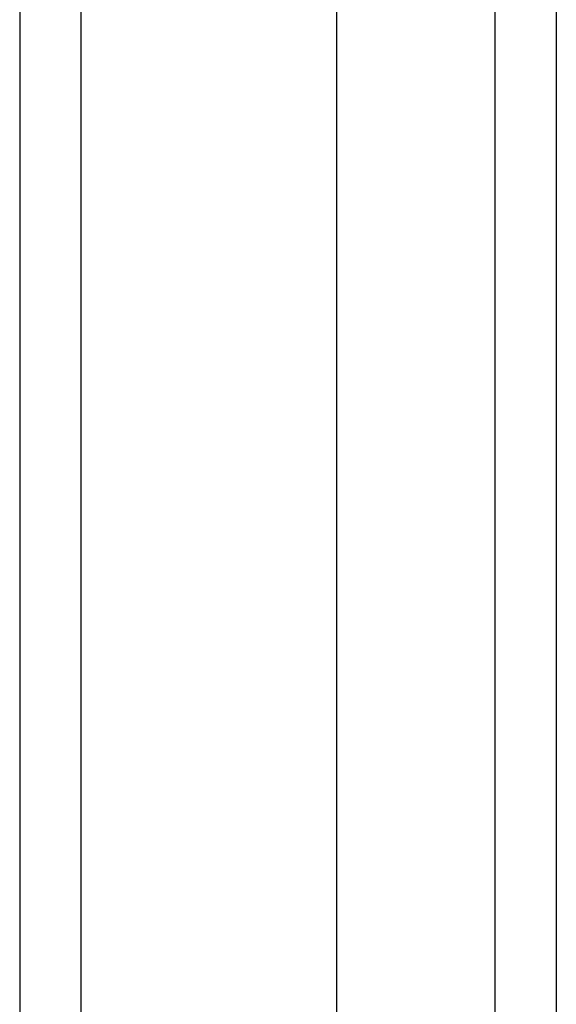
# Model space of a CAD drawing. Header units: inches. Extents: x 11 to 197, y 14 to 125.
# Tile 31 of 82: x 82.928 to 83.794, y 86.394 to 87.983. Entities that reach past the tile are written whole.
import ezdxf

# ---------------------------------------------------------------- set-up
doc = ezdxf.new("R2010")
doc.units = ezdxf.units.IN
doc.header["$MEASUREMENT"] = 0
doc.layers.add('Visible Edges(ANSI)', color=7, linetype='Continuous', lineweight=25)
doc.layers.add('Visible Tangent Edges(ANSI)', color=7, linetype='Continuous', lineweight=25)

msp = doc.modelspace()

# ---------------------------------------------------------------- linework, layer by layer
at = {"layer": 'Visible Edges(ANSI)'}
for p, q in [((82.9279, 91.0396), (82.9279, 49.2376)), ((83.4397, 49.8472), (83.4397, 90.4299)), ((83.794, 90.2414), (83.794, 50.0357))]:
    msp.add_line(p, q, dxfattribs=at)
at = {"layer": 'Visible Tangent Edges(ANSI)'}
for p, q in [((83.0269, 49.2376), (83.0269, 91.0396)), ((83.695, 90.3714), (83.695, 49.9057))]:
    msp.add_line(p, q, dxfattribs=at)

doc.saveas('drawing.dxf')
